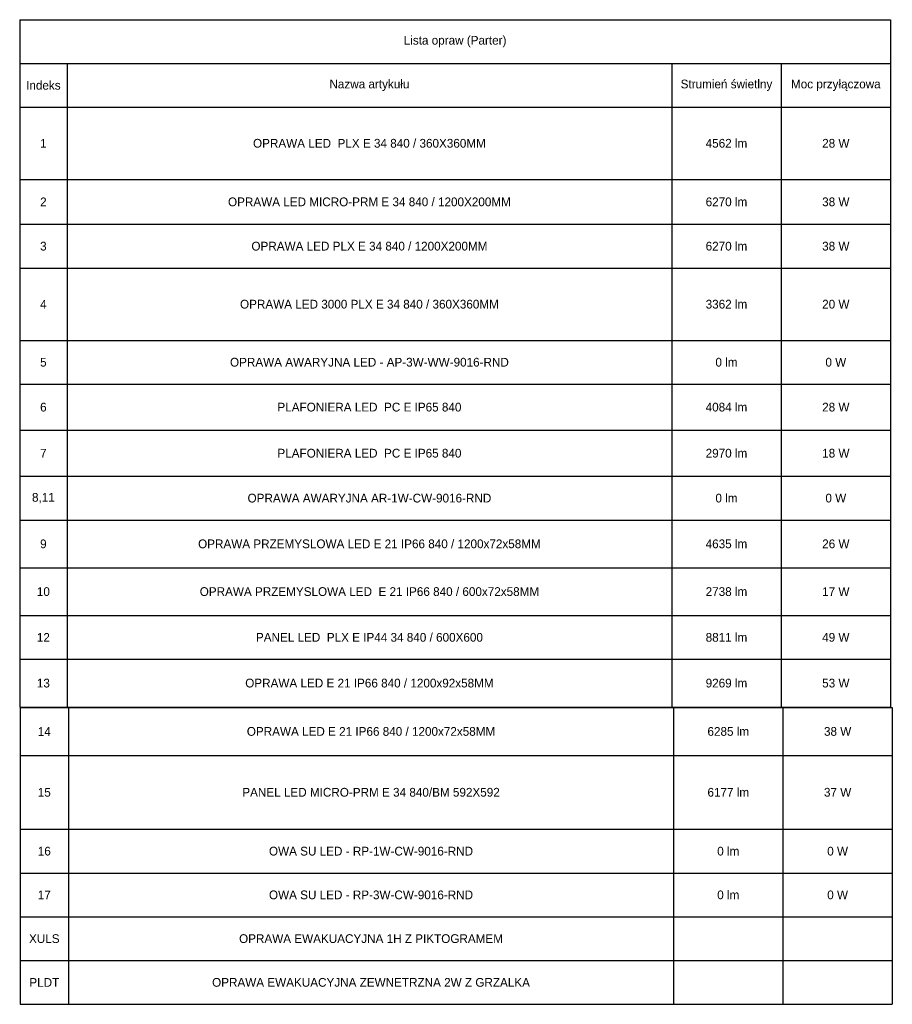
# Model space of a CAD drawing. Header units: millimetres. Extents: x 2260 to 32334, y -33324 to 11762.
# Tile 54 of 79: x 11429 to 12227, y 5096 to 5996. Entities that reach past the tile are written whole.
import ezdxf

# ---------------------------------------------------------------- set-up
doc = ezdxf.new("R2010")
doc.units = ezdxf.units.MM
doc.layers.add('EL_OS_Adres_Opraw', color=7, linetype='Continuous')
doc.styles.add('TableTextStyle', font='txt')

# ---------------------------------------------------------------- blocks, each defined once
blk = doc.blocks.new('*T147')
at = {"layer": 'EL_OS_Adres_Opraw', "color": 0, "linetype": 'ByBlock', "lineweight": -2, "transparency": 16777216}
for p, q in [((0, 0), (796.32, 0)), ((0, 0), (0, -628.5)), ((796.32, 0), (796.32, -628.5)), ((0, -40), (796.32, -40)), ((43.32, -40), (43.32, -628.5)), ((596.32, -40), (596.32, -628.5)), ((696.32, -40), (696.32, -628.5)), ((0, -80), (796.32, -80)), ((0, -146.13), (796.32, -146.13)), ((0, -187.12), (796.32, -187.12)), ((0, -227.12), (796.32, -227.12)), ((0, -293.26), (796.32, -293.26)), ((0, -333.26), (796.32, -333.26)), ((0, -375.39), (796.32, -375.39)), ((0, -417.52), (796.32, -417.52)), ((0, -457.52), (796.32, -457.52)), ((0, -501.18), (796.32, -501.18)), ((0, -544.84), (796.32, -544.84)), ((0, -584.84), (796.32, -584.84)), ((0, -628.5), (796.32, -628.5))]:
    blk.add_line(p, q, dxfattribs=at)
at = {"layer": 'EL_OS_Adres_Opraw', "color": 0, "transparency": 16777216, "char_height": 8, "attachment_point": 5, "style": 'TableTextStyle'}
for s, insert, width in [('Lista opraw (Parter)', (398.16, -20), 791.5238), ('Nazwa artykułu', (319.82, -60), 548.205), ('Strumień świetlny', (646.32, -60), 95.2), ('Moc przyłączowa', (746.32, -60), 95.2), ('Indeks', (21.66, -60), 38.5188), ('1', (21.66, -113.07), 38.5188), ('OPRAWA LED  PLX E 34 840 / 360X360MM', (319.82, -113.07), 548.205), ('4562 lm', (646.32, -113.07), 95.2), ('28 W', (746.32, -113.07), 95.2), ('2', (21.66, -166.63), 38.5188), ('OPRAWA LED MICRO-PRM E 34 840 / 1200X200MM', (319.82, -166.63), 548.205), ('6270 lm', (646.32, -166.63), 95.2), ('38 W', (746.32, -166.63), 95.2), ('3', (21.66, -207.12), 38.5188), ('OPRAWA LED PLX E 34 840 / 1200X200MM', (319.82, -207.12), 548.205), ('6270 lm', (646.32, -207.12), 95.2), ('38 W', (746.32, -207.12), 95.2), ('4', (21.66, -260.19), 38.5188), ('OPRAWA LED 3000 PLX E 34 840 / 360X360MM', (319.82, -260.19), 548.205), ('3362 lm', (646.32, -260.19), 95.2), ('20 W', (746.32, -260.19), 95.2), ('5', (21.66, -313.26), 38.5188), ('OPRAWA AWARYJNA LED - AP-3W-WW-9016-RND', (319.82, -313.26), 548.205), ('0 lm', (646.32, -313.26), 95.2), ('0 W', (746.32, -313.26), 95.2), ('6', (21.66, -354.32), 38.5188), ('PLAFONIERA LED  PC E IP65 840', (319.82, -354.32), 548.205), ('4084 lm', (646.32, -354.32), 95.2), ('28 W', (746.32, -354.32), 95.2), ('7', (21.66, -396.46), 38.5188), ('PLAFONIERA LED  PC E IP65 840', (319.82, -396.46), 548.205), ('2970 lm', (646.32, -396.46), 95.2), ('18 W', (746.32, -396.46), 95.2), ('0 lm', (646.32, -437.52), 95.2), ('8,11', (21.66, -437.52), 38.5188), ('OPRAWA AWARYJNA AR-1W-CW-9016-RND', (319.82, -437.52), 548.205), ('0 W', (746.32, -437.52), 95.2), ('9', (21.66, -479.35), 38.5188), ('OPRAWA PRZEMYSLOWA LED E 21 IP66 840 / 1200x72x58MM', (319.82, -479.35), 548.205), ('4635 lm', (646.32, -479.35), 95.2), ('26 W', (746.32, -479.35), 95.2), ('10', (21.66, -523.01), 38.5188), ('OPRAWA PRZEMYSLOWA LED  E 21 IP66 840 / 600x72x58MM', (319.82, -523.01), 548.205), ('2738 lm', (646.32, -523.01), 95.2), ('17 W', (746.32, -523.01), 95.2), ('12', (21.66, -564.84), 38.5188), ('PANEL LED  PLX E IP44 34 840 / 600X600', (319.82, -564.84), 548.205), ('8811 lm', (646.32, -564.84), 95.2), ('49 W', (746.32, -564.84), 95.2), ('13', (21.66, -606.67), 38.5188), ('OPRAWA LED E 21 IP66 840 / 1200x92x58MM', (319.82, -606.67), 548.205), ('9269 lm', (646.32, -606.67), 95.2), ('53 W', (746.32, -606.67), 95.2)]:
    blk.add_mtext(s, dxfattribs=dict(at, insert=insert, width=width))
blk = doc.blocks.new('*T148')
at = {"layer": 'EL_OS_Adres_Opraw', "color": 0, "linetype": 'ByBlock', "lineweight": -2, "transparency": 16777216}
for p, q in [((0, 0), (797.56, 0)), ((0, 0), (0, -271.31)), ((44.17, 0), (44.17, -271.31)), ((597.56, 0), (597.56, -271.31)), ((697.56, 0), (697.56, -271.31)), ((797.56, 0), (797.56, -271.31)), ((0, -43.66), (797.56, -43.66)), ((0, -111.31), (797.56, -111.31)), ((0, -151.31), (797.56, -151.31)), ((0, -191.31), (797.56, -191.31)), ((0, -231.31), (797.56, -231.31)), ((0, -271.31), (797.56, -271.31))]:
    blk.add_line(p, q, dxfattribs=at)
at = {"layer": 'EL_OS_Adres_Opraw', "color": 0, "transparency": 16777216, "char_height": 8, "attachment_point": 5, "style": 'TableTextStyle'}
for s, insert, width in [('14', (22.09, -21.83), 39.375), ('OPRAWA LED E 21 IP66 840 / 1200x72x58MM', (320.87, -21.83), 548.5841), ('6285 lm', (647.56, -21.83), 95.2), ('38 W', (747.56, -21.83), 95.2), ('PANEL LED MICRO-PRM E 34 840/BM 592X592', (320.87, -77.49), 548.5841), ('6177 lm', (647.56, -77.49), 95.2), ('15', (22.09, -77.49), 39.375), ('37 W', (747.56, -77.49), 95.2), ('0 lm', (647.56, -131.31), 95.2), ('16', (22.09, -131.31), 39.375), ('OWA SU LED - RP-1W-CW-9016-RND', (320.87, -131.31), 548.5841), ('0 W', (747.56, -131.31), 95.2), ('17', (22.09, -171.31), 39.375), ('OWA SU LED - RP-3W-CW-9016-RND', (320.87, -171.31), 548.5841), ('0 lm', (647.56, -171.31), 95.2), ('0 W', (747.56, -171.31), 95.2), ('XULS', (22.09, -211.31), 39.375), ('OPRAWA EWAKUACYJNA 1H Z PIKTOGRAMEM', (320.87, -211.31), 548.5841), ('PLDT', (22.09, -251.31), 39.375), ('OPRAWA EWAKUACYJNA ZEWNETRZNA 2W Z GRZALKA', (320.87, -251.31), 548.5841)]:
    blk.add_mtext(s, dxfattribs=dict(at, insert=insert, width=width))

msp = doc.modelspace()

# ---------------------------------------------------------------- block references
for name, p in [('*T147', (11429.287, 5996.124)), ('*T148', (11429.695, 5367.087))]:
    msp.add_blockref(name, p)

doc.saveas('drawing.dxf')
